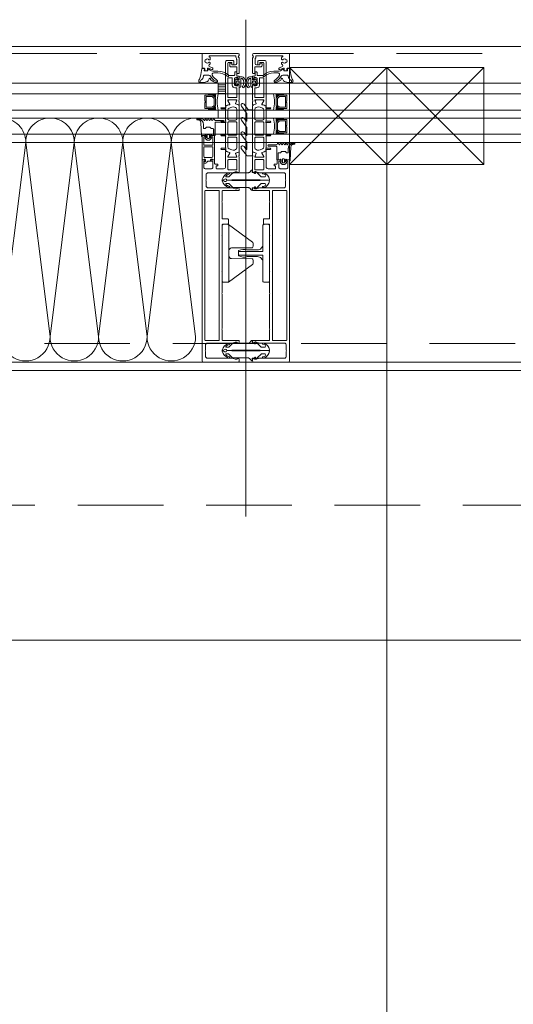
# Model space of a CAD drawing. Header units: millimetres. Extents: x 144573 to 336993, y 74252 to 247042.
# Tile 188 of 256: x 151686 to 152052, y 197585 to 198315. Entities that reach past the tile are written whole.
import ezdxf

# ---------------------------------------------------------------- set-up
doc = ezdxf.new("R2010")
doc.units = ezdxf.units.MM
doc.linetypes.add('ČÁRKOVANÁ', pattern=[19.05, 12.7, -6.35])
for name, color, linetype, lineweight in [('FASÁDA DETAILNÍ', 255, 'Continuous', 0), ('NOVA', 255, 'Continuous', 0), ('TENKA', 255, 'Continuous', 0)]:
    doc.layers.add(name, color=color, linetype=linetype, lineweight=lineweight)

# ---------------------------------------------------------------- blocks, each defined once
blk = doc.blocks.new('244748_a')
blk.add_lwpolyline([(8.32, -1.69, 0.082248), (6.34, -0.9, -1.09695), (6.94, -0.1, -0.315353), (11.26, -5.15, -0.480529), (10.87, -5.64), (4.27, -5.64), (4.08, -5.45), (-16.53, -5.45), (-16.72, -5.64), (-20.43, -5.64, 0.574019), (-21.93, -4.78), (-22.99, -5.4, 0.524827), (-22.99, -5.9), (-21.93, -6.52, 0.574021), (-20.43, -5.66), (-16.72, -5.66), (-16.53, -5.85), (4.08, -5.85), (4.27, -5.66), (10.87, -5.66, -0.480529), (11.26, -6.15, -0.326229), (6.88, -11.09, -1.09695), (6.28, -10.3, 0.081457), (8.32, -9.61, 0.599203), (7.48, -8.05), (5.52, -8.05, 0.198965), (5.17, -8.2), (2.22, -11.15), (0.93, -12.01, -0.738038), (0.51, -11.62), (0.87, -11, 1), (0.35, -10.7), (0, -11.3), (-0.98, -11.3, 0.619205), (-1.45, -12.06), (-1.28, -12.43, -0.808139), (-2.04, -13.04), (-3.63, -11.44, 0.198906), (-4.34, -11.15), (-14.99, -11.15, -0.198936), (-16.76, -10.42), (-18.98, -8.2, 0.198942), (-19.33, -8.05), (-20.67, -8.05, 0.500217), (-21.09, -8.73, 0.122037), (-18.5, -10.27, -1.093735), (-19.1, -11.07, -0.240768), (-23.7, -6.07, -0.106226), (-23.7, -5.23, -0.256232), (-19, -0.13, -1.093735), (-18.4, -0.92, 0.116856), (-21.09, -2.57, 0.500217), (-20.67, -3.25), (-19.33, -3.25, 0.198942), (-18.98, -3.1), (-16.75, -0.88, -0.198936), (-14.99, -0.15), (-4.34, -0.15, 0.198907), (-3.63, 0.14), (-2.04, 1.74, -0.808139), (-1.28, 1.13), (-1.45, 0.76, 0.619205), (-0.98, 0), (0, 0), (0.35, -0.6, 1), (0.87, -0.3), (0.51, 0.32, -0.738038), (0.93, 0.71), (2.22, -0.15), (5.17, -3.1, 0.198965), (5.52, -3.25), (7.48, -3.25, 0.599203)], format="xyb", close=True)
blk = doc.blocks.new('236134_0100_s_v')
for points in [[(22.8, -23), (22.8, -5), (42, -5, 0.414214), (43, -4), (43, -1, 0.414214), (42, 0), (1, 0, 0.414214), (0, -1), (0, -4, 0.414214), (1, -5), (20.2, -5), (20.2, -23)], [(15, -5, -0.414214), (19, -9), (19, -16.57, 0.165764), (19.53, -23), (23.47, -23, 0.165764), (24, -16.57), (24, -9, -0.414214), (28, -5)]]:
    blk.add_lwpolyline(points, format="xyb")
blk = doc.blocks.new('236134_0200_s_v')
for points in [[(19.58, 5, -0.41166), (17.58, 6.98), (17.45, 22.25, 0.344217), (17.07, 22.73), (16, 23), (14, 23, 0.240828), (13.19, 22.59), (0.19, 4.59)], [(23.42, 5, 0.41166), (25.42, 6.98), (25.55, 22.25, -0.344217), (25.93, 22.73), (27, 23), (29, 23, -0.240828), (29.81, 22.59), (42.81, 4.59)]]:
    blk.add_lwpolyline(points, format="xyb")
blk.add_lwpolyline([(42, 5), (1, 5, 0.414214), (0, 4), (0, 1, 0.414214), (1, 0), (42, 0, 0.414214), (43, 1), (43, 4, 0.414214)], format="xyb", close=True)
blk = doc.blocks.new('284336')
for points in [[(-0.7, -9.6), (-10, -9.6, 0.414511), (-10.51, -10.11), (-10.51, -15.51, -1), (-11.69, -15.51), (-11.69, -9.6), (-12.69, -8.95, -0.668884), (-12.6, -8.23), (-11.99, -8.01, 0.766384), (-11.99, -7.21), (-12.6, -6.99, -0.76831), (-12.6, -6.23), (-11.99, -6.01, 0.766384), (-11.99, -5.21), (-12.6, -4.99, -0.76831), (-12.6, -4.23), (-11.99, -4.01, 0.766384), (-11.99, -3.21), (-12.6, -2.99, -0.877523), (-12.5, -2.22), (-12.1, -2.22, 0.698129), (-11.83, -1.5, -0.220231), (-12.89, 0.78), (-12.89, 3.45, -0.157143), (-12.82, 3.68), (-12.69, 3.42, -0.067482), (-12.48, 2.53, 0.393136), (-8.66, -1.02), (-6.1, -1.02, -0.414214), (-5.61, -1.51), (-5.61, -2.22, -0.267949), (-5.85, -2.65), (-6.35, -2.93, 0.267949), (-6.61, -3.38), (-6.61, -5.84, 0.267949), (-6.35, -6.29), (-5.85, -6.57, -0.267949), (-5.61, -7), (-5.61, -8.11, 0.414215), (-5.1, -8.62), (-0.41, -8.62), (-0.41, -9.31, -0.414212), (-0.7, -9.6)], [(-0.41, 0), (-0.41, -2, 0.990243), (-0.4, -3.02), (0.9, -3.02, 0.414214), (1.21, -2.71), (1.21, -2.61, -0.668123), (1.71, -2.4), (2.75, -3.45, -0.199004), (2.89, -3.79), (2.89, -5.43, -0.199038), (2.75, -5.77), (1.71, -6.82, -0.668191), (1.21, -6.61), (1.21, -6.51, 0.414214), (0.9, -6.2), (-0.4, -6.2, 0.990269), (-0.41, -7.22), (-0.41, -8.6), (-5.1, -8.6, -0.414215), (-5.59, -8.11), (-5.59, -7, 0.267949), (-5.84, -6.56), (-6.34, -6.27, -0.267949), (-6.59, -5.84), (-6.59, -3.38, -0.267949), (-6.34, -2.95), (-5.84, -2.66, 0.267949), (-5.59, -2.22), (-5.59, -1.51, 0.414214), (-6.1, -1), (-8.66, -1, -0.393156), (-12.46, 2.53, 0.067572), (-12.67, 3.43), (-12.8, 3.7, -0.637545), (-12.12, 3.53), (-11.92, 2.53, 0.344315), (-10.06, 0.91), (0, 0.38, -0.406913), (0.39, 0), (-0.41, 0)], [(1.7, -4.31, 0.414235), (1.2, -3.81), (-0.7, -3.81, 0.414214), (-1.2, -4.31), (-1.2, -4.91, 0.414214), (-0.7, -5.41), (1.2, -5.41, 0.414235), (1.7, -4.91), (1.7, -4.31)]]:
    blk.add_lwpolyline(points, format="xyb", close=True)
blk = doc.blocks.new('nesystémový nástavec 18')
for p, q in [((-18, 6.8), (-18, 8.8)), ((-17.5, 9.3), (-15.36, 9.3)), ((-11, 8), (-17, 8)), ((-17, 8), (-17, 6.3)), ((-15.36, 9.3), (0, 9.3)), ((-11, 1.3), (-11, 8)), ((-2.8, 8), (-9.7, 8)), ((-9.7, 1.3), (-9.7, 8)), ((-0.5, 7.3), (-0.5, 6.8)), ((0, 9.3), (0, 7.8)), ((-18, 0.5), (-18, 1.8)), ((-17, 6.3), (-17.5, 6.3)), ((-17.5, 2.3), (-17, 2.3)), ((-1.8, 0), (-17.5, 0)), ((-17, 2.3), (-17, 1.3)), ((-17, 1.3), (-11, 1.3)), ((-9.7, 1.3), (-2.8, 1.3)), ((-1.8, 2.3), (-1.8, 7)), ((0, 0), (-1.8, 0)), ((-0.4, 2.23), (-0.5, 2.04)), ((-0.5, 2.04), (-0.5, 2)), ((0, 6.3), (0.55, 6.3)), ((1.2, 2.44), (0, 2.44)), ((0, 1.5), (0, 0)), ((0.55, 6.3), (0.95, 5.9)), ((0.95, 5.9), (0.95, 4.8)), ((0.95, 4.8), (0.95, 4.14)), ((0.95, 4.14), (1.2, 4.14)), ((1.2, 1.85), (1.2, 2.44)), ((1.4, 3.94), (1.4, 3.84)), ((1.6, 3.64), (1.6, 3.64)), ((1.8, 1.37), (1.7, 1.35)), ((2.25, 1.63), (1.8, 1.37)), ((2.4, 2.84), (2.4, 1.89))]:
    blk.add_line(p, q)
for centre, radius, start, end in [((-17.5, 8.8), 0.5, 90, 180), ((-15.36, 9.8), 0.5, 270, 270.08399), ((-2.8, 7), 1, 0, 90), ((0, 7.3), 0.5, 89.99553, 180.00709), ((-17.5, 6.8), 0.5, 180.0012, 269.9988), ((-17.5, 1.8), 0.5, 89.99896, 180.00017), ((-17.5, 0.5), 0.5, 180, 270.00001), ((-2.8, 2.3), 1, 270, 0), ((0, 6.8), 0.5, 179.9949, 270.00597), ((0, 2), 0.5, 179.97164, 270.03273), ((0, 1.94), 0.5, 89.99745, 144.0007), ((0.75, 4.8), 0.2, 359.96561, 0.03439), ((1.2, 3.94), 0.2, 359.97072, 90.02491), ((1.7, 1.85), 0.5, 179.99915, 269.99998), ((1.6, 3.84), 0.2, 179.97371, 270.03503), ((1.6, 2.84), 0.8, 0.00648, 89.99188), ((2.1, 1.89), 0.3, 299.98153, 0.0183)]:
    blk.add_arc(centre, radius, start, end)
blk = doc.blocks.new('433270')
blk.add_lwpolyline([(1, 0, 0.414364), (0, -1), (0, -1.4, 0.255924), (0.23, -1.83, -0.547723), (0.23, -3.17, 0.255924), (0, -3.6), (0, -14.6, 0.414214), (0.3, -14.9), (1.2, -14.9, 0.414214), (1.7, -14.4), (1.7, -10.3, -0.414214), (2, -10), (6, -10, 0.414248), (7, -9), (7, -7.7, 0.414179), (6.5, -7.2), (5.7, -7.2, 0.414232), (5.4, -7.5), (5.4, -8.2, -0.414198), (5.1, -8.5), (2.8, -8.5, -0.414204), (1.8, -7.5), (1.8, -4.49, -0.147432), (1.97, -3.94, 0.147461), (2.4, -2.5), (2.4, -2.3, -0.414214), (2.9, -1.8), (21.87, -1.8, -0.668178), (22.22, -2.65), (22.16, -2.72, 1), (21.59, -3.29), (21.52, -3.35, 0.198912), (21.38, -3.71), (21.38, -4.05, 0.414214), (22.08, -4.75), (22.38, -4.75, 0.576988), (22.64, -4.3, -0.311246), (24.56, -4.3, 0.576988), (24.82, -4.75), (25.3, -4.75, -0.260065), (25.3, -6.65), (24.82, -6.65, 0.576988), (24.56, -7.1, -0.311246), (22.64, -7.1, 0.576988), (22.38, -6.65), (22.08, -6.65, 0.414214), (21.38, -7.35), (21.38, -7.61, 0.267949), (21.63, -8.04), (21.89, -8.2, -0.637047), (21.73, -10), (19.83, -10.7, 0.315299), (19.5, -11.17), (19.5, -11.49, 0.520567), (20.17, -11.96), (22.83, -10.99, -0.520567), (23.5, -11.46), (23.5, -12.5, 0.414062), (24, -13), (25, -13, 0.414186), (25.5, -12.5), (25.5, -11.5, -0.414182), (26, -11), (27, -11, 0.414214), (27.5, -10.5), (27.5, -0.5, 0.414214), (27, 0), (1, 0)], format="xyb", close=True)
blk = doc.blocks.new('284325')
for points in [[(0.84, -5.23, -0.560316), (0.94, -4.73), (1.94, -4.36, 0.3153), (2.14, -4.08), (2.14, -1.89, 0.451558), (1.8, -1.59), (0.9, -1.7, -0.399586), (0.57, -1.46), (0.3, -0.07, -0.415977), (0.53, 0.29, 0.024107), (6.15, 1.24, 0.076636), (8.99, 2.34, -0.577615), (10.79, 1.3), (10.02, 1.37, 0.283171), (9.08, 0.9, -0.168429), (7.07, -0.74), (5.9, -1.16, 0.315302), (5.24, -2.1), (5.24, -4.21, 0.269719), (6.76, -6.82, -0.194797), (10.18, -11.53, -0.342663), (9.17, -11.17, 0.119207), (5.43, -7.59, 0.578571), (3.63, -8.62), (3.63, -11.77, 0.176415), (6.16, -18.72, -1), (5.24, -19.49, -0.176415), (2.43, -11.77), (2.43, -8.89, 0.208286), (0.84, -5.23)], [(8.95, -6.65), (10.32, -8.78, -0.134555), (10.79, -10.63, -0.339795), (10.19, -11.53, 0.194788), (6.76, -6.81, -0.269736), (5.25, -4.21), (5.25, -2.1, -0.315302), (5.9, -1.17), (7.07, -0.74, 0.168429), (9.09, 0.89, -0.283167), (10.01, 1.36), (10.79, 1.29), (10.79, -0.74, -0.070852), (10.71, -1.3), (9.95, -3.93, -0.241839), (9.08, -4.83), (7.93, -5.22, 0.836024), (8.08, -6.19), (8.11, -6.19, -0.255349), (8.95, -6.65)]]:
    blk.add_lwpolyline(points, format="xyb", close=True)
blk = doc.blocks.new('*U1335')
for points in [[(0, 0, 0.414243), (0.1, 0.1), (0, 0.9, -1.0001), (0.2, 0.9), (0.1, 0.1, 0.414228), (0.2, 0, 0.414228)], [(0.2, 0, 0.414243), (0.3, 0.1), (0.2, 0.9, -1.0001), (0.4, 0.9), (0.3, 0.1, 0.414228), (0.4, 0, 0.414228)], [(0.4, 0, 0.414243), (0.5, 0.1), (0.4, 0.9, -1.0001), (0.6, 0.9), (0.5, 0.1, 0.414228), (0.6, 0, 0.414228)], [(0.6, 0, 0.414243), (0.7, 0.1), (0.6, 0.9, -1.0001), (0.8, 0.9), (0.7, 0.1, 0.414228), (0.8, 0, 0.414228)], [(0.8, 0, 0.414243), (0.9, 0.1), (0.8, 0.9, -1.0001), (1, 0.9), (0.9, 0.1, 0.414228), (1, 0, 0.414228)], [(1, 0, 0.414243), (1.1, 0.1), (1, 0.9, -1.0001), (1.2, 0.9), (1.1, 0.1, 0.414228), (1.2, 0, 0.414228)], [(1.2, 0, 0.414243), (1.3, 0.1), (1.2, 0.9, -1.0001), (1.4, 0.9), (1.3, 0.1, 0.414228), (1.4, 0, 0.414228)], [(1.4, 0, 0.414243), (1.5, 0.1), (1.4, 0.9, -1.0001), (1.6, 0.9), (1.5, 0.1, 0.414228), (1.6, 0, 0.414228)], [(1.6, 0, 0.414243), (1.7, 0.1), (1.6, 0.9, -1.0001), (1.8, 0.9), (1.7, 0.1, 0.414228), (1.8, 0, 0.414228)], [(1.8, 0, 0.414243), (1.9, 0.1), (1.8001, 0.9, -1.0001), (2, 0.9), (1.9001, 0.1, 0.414228), (2, 0, 0.414228)]]:
    blk.add_lwpolyline(points, format="xyb")
blk = doc.blocks.new('288126')
for points in [[(-16.5, 0), (16.5, 0)], [(-21.36, -6.34), (-17.8, -3.69)], [(-14.71, -4.5), (-19.87, -8.34)], [(-17, -2.08), (-17, -0.5)], [(-8.83, -4.3), (-14.11, -4.3)], [(-10.96, -6.34), (-8.71, -4.66)], [(-4.31, -4.5), (-9.47, -8.34)], [(1.81, -4.3), (-3.71, -4.3)], [(-0.35, -6.36), (1.93, -4.66)], [(6.33, -4.5), (1.14, -8.37)], [(12.21, -4.3), (6.93, -4.3)], [(10.05, -6.36), (12.33, -4.66)], [(16.6, -4.6), (11.54, -8.37)], [(17, -0.5), (17, -3.8)]]:
    blk.add_lwpolyline(points)
for centre, radius, start, end in [((16.5, -0.5), 0.5, 0, 90), ((-20.61, -7.34), 1.25, 126.70591, 306.70591), ((-16.5, -0.5), 0.5, 90, 180), ((-10.21, -7.34), 1.25, 126.70591, 306.70591), ((0.4, -7.37), 1.25, 126.70591, 306.70591), ((10.8, -7.37), 1.25, 126.70591, 306.70591), ((16, -3.8), 1, 306.70591, 0)]:
    blk.add_arc(centre, radius, start, end)
at = {"extrusion": (0, 0, -1)}
for centre, radius, start, end in [((19, -2.08), 2, 180, 233.29409), ((14.11, -5.3), 1, 53.29409, 90), ((8.83, -4.5), 0.2, 90, 233.29409), ((3.71, -5.3), 1, 53.29409, 90), ((-1.81, -4.5), 0.2, 90, 233.29409), ((-6.93, -5.3), 1, 53.29409, 90), ((-12.21, -4.5), 0.2, 90, 233.29409)]:
    blk.add_arc(centre, radius, start, end, dxfattribs=at)
blk = doc.blocks.new('246426')
for points in [[(-1.84, 0.64), (-2.86, -0.38, 0.198926), (-3.15, -1.09), (-3.15, -2.31, 0.198926), (-2.86, -3.02), (-1.84, -4.04, 0.637051), (-1.5, -3.92), (-1.45, -3.4), (-0.3, -3.4, -0.41484), (0, -3.7), (0, -5.19, 0.414232), (0.5, -5.69), (2.14, -5.69, 0.071862), (2.2, -5.68, 0.157876), (3.73, -4.64, 0.360336), (3.48, 2.39, 0.964062), (2.54, 1.48, -0.403385), (2.25, -4.34, -0.190964), (2.11, -4.39), (1.7, -4.39, -0.414214), (1.2, -3.89), (1.2, 1.31, 0.414201), (0.2, 2.31), (0, 2.31), (0, 0.3, -0.414214), (-0.3, 0), (-1.45, 0), (-1.5, 0.52, 0.637051), (-1.84, 0.64)], [(-2.25, -1.4, -0.414214), (-1.85, -1), (-0.4, -1, -0.414214), (0, -1.4), (0, -2, -0.414214), (-0.4, -2.4), (-1.85, -2.4, -0.414214), (-2.25, -2), (-2.25, -1.4)]]:
    blk.add_lwpolyline(points, format="xyb", close=True)

msp = doc.modelspace()

# ---------------------------------------------------------------- hatches: boundary and pattern name
at = {"layer": 'FASÁDA DETAILNÍ'}
h = msp.add_hatch(dxfattribs=at)
h.set_pattern_fill('ANSI31', color=256, scale=0.5, angle=495)
h.set_pattern_definition([(180, (141518.5588, 130529.9017), (-7e-16, -1.5875), [])])
h.paths.add_polyline_path([(151832.98, 198260.259), (151838.48, 198260.259), (151838.48, 198268.259), (151832.98, 198268.259)])

# ---------------------------------------------------------------- linework, layer by layer
for p, q in [((151853.48, 198315.204), (151853.48, 197946.967)), ((146726.48, 198268.259), (157106.98, 198268.259)), ((150831.98, 198268.259), (151885.98, 198268.259)), ((151423.98, 198268.259), (151885.98, 198268.259)), ((151832.98, 198268.259), (151832.98, 198260.259)), ((157106.98, 198260.259), (146726.48, 198260.259)), ((151885.98, 198260.259), (150831.98, 198260.259)), ((151885.98, 198260.259), (151423.98, 198260.259)), ((146726.48, 198248.259), (157106.98, 198248.259)), ((150831.98, 198248.259), (151885.98, 198248.259)), ((151423.98, 198248.259), (151885.98, 198248.259)), ((151832.98, 198242.259), (151832.98, 198248.259)), ((157106.98, 198242.259), (146726.48, 198242.259)), ((151885.98, 198242.259), (150831.98, 198242.259)), ((151885.98, 198242.259), (151423.98, 198242.259)), ((146726.48, 198230.259), (158164.518, 198230.259)), ((149784.479, 198230.259), (151885.98, 198230.259)), ((158151.479, 198224.259), (146726.48, 198224.259)), ((151885.98, 198224.214), (149784.479, 198224.155)), ((153454.98, 198061.259), (150617.98, 198061.259))]:
    msp.add_line(p, q, dxfattribs=at)
for points in [[(173301.48, 174615.259), (146721.48, 174615.259), (146721.48, 198295.259), (173301.48, 198295.259)], [(151957.98, 198207.759), (151957.98, 198279.759), (151885.98, 198279.759), (151885.98, 198207.759)], [(152029.98, 198207.759), (152029.98, 198279.759), (151957.98, 198279.759), (151957.98, 198207.759)], [(151832.98, 198268.259), (151838.48, 198268.259), (151838.48, 198260.259), (151832.98, 198260.259)], [(151822.98, 198249.259), (151828.98, 198249.259), (151830.98, 198251.259), (151830.98, 198257.259), (151828.98, 198259.259), (151822.98, 198259.259), (151822.98, 198254.759), (151823.48, 198254.759), (151823.48, 198253.759), (151822.98, 198253.759)], [(151823.98, 198258.259), (151823.98, 198250.259), (151828.566, 198250.259), (151829.98, 198251.673), (151829.98, 198256.706), (151828.566, 198258.259)], [(151883.98, 198249.259), (151877.98, 198249.259), (151875.98, 198251.259), (151875.98, 198257.259), (151877.98, 198259.259), (151883.98, 198259.259), (151883.98, 198254.759), (151883.48, 198254.759), (151883.48, 198253.759), (151883.98, 198253.759)], [(151882.98, 198258.259), (151882.98, 198250.259), (151878.394, 198250.259), (151876.98, 198251.673), (151876.98, 198256.706), (151878.394, 198258.259)], [(151883.98, 198231.259), (151877.98, 198231.259), (151875.98, 198233.259), (151875.98, 198239.259), (151877.98, 198241.259), (151883.98, 198241.259), (151883.98, 198236.759), (151883.48, 198236.759), (151883.48, 198235.759), (151883.98, 198235.759)], [(151882.98, 198240.259), (151882.98, 198232.259), (151878.394, 198232.259), (151876.98, 198233.673), (151876.98, 198238.706), (151878.394, 198240.259)], [(173061.48, 174855.259), (146961.48, 174855.259), (146961.48, 198055.259), (173061.48, 198055.259)]]:
    msp.add_lwpolyline(points, close=True, dxfattribs=at)
at = {"layer": 'FASÁDA DETAILNÍ', "linetype": 'ČÁRKOVANÁ', "ltscale": 5}
for points in [[(173296.48, 174620.259), (146726.48, 174620.259), (146726.48, 198290.259), (173296.48, 198290.259)], [(173081.48, 174835.259), (146941.48, 174835.259), (146941.48, 198075.259), (173081.48, 198075.259)], [(172961.48, 174955.259), (147061.48, 174955.259), (147061.48, 197955.259), (172961.48, 197955.259)]]:
    msp.add_lwpolyline(points, close=True, dxfattribs=at)
at = {"layer": 'FASÁDA DETAILNÍ'}
for points in [[(151848.48, 198255.759), (151848.48, 198266.758, 0.4144257), (151847.98, 198267.259), (151847.487, 198267.259), (151847.487, 198266.259), (151845.987, 198266.259, -0.4142136), (151844.987, 198267.259), (151844.987, 198268.759, -0.3999851), (151844.987, 198269.759), (151844.987, 198271.259, -0.4142136), (151845.987, 198272.259), (151847.48, 198272.259), (151847.48, 198271.259), (151847.98, 198271.259, 0.4144559), (151848.48, 198271.759), (151848.479, 198273.059, 0.4139712), (151848.179, 198273.359), (151846.98, 198273.359, -0.4142136), (151846.68, 198273.659), (151846.68, 198276.659), (151845.68, 198276.659, 0.4142136), (151845.18, 198276.159), (151845.18, 198274.259, -0.4142136), (151844.68, 198273.759), (151841.18, 198273.759, -0.4142056), (151840.18, 198274.759), (151840.18, 198283.059, -0.4142063), (151840.68, 198283.559), (151842.58, 198283.559, -0.414219), (151843.08, 198283.059), (151843.08, 198282.259, 0.4142136), (151843.58, 198281.759), (151844.08, 198281.759, 0.4142136), (151844.58, 198282.259), (151844.58, 198284.059, 0.4142136), (151843.58, 198285.059), (151839.48, 198285.059, 0.4142136), (151838.48, 198284.059), (151838.48, 198255.759), (151838.48, 198251.658, 0.5773503), (151839.08, 198251.312), (151839.943, 198251.81), (151841.435, 198252.238, 0.4887011), (151841.612, 198252.677), (151840.18, 198255.143), (151840.18, 198255.564, -0.4325656), (151840.38, 198255.759), (151846.685, 198255.759, -0.5483974), (151846.87, 198255.477), (151845.802, 198253.093, 0.4253361), (151845.91, 198252.826), (151847.933, 198252.009, 0.5315625), (151848.482, 198252.38), (151848.482, 198254.445, 0.2313061), (151848.367, 198254.681, -0.3061853), (151848.263, 198255.001), (151848.48, 198255.759)], [(151858.48, 198255.759), (151858.48, 198266.758, -0.4144257), (151858.98, 198267.259), (151859.473, 198267.259), (151859.473, 198266.259), (151860.973, 198266.259, 0.4142136), (151861.973, 198267.259), (151861.973, 198268.759, 0.3999851), (151861.973, 198269.759), (151861.973, 198271.259, 0.4142136), (151860.973, 198272.259), (151859.48, 198272.259), (151859.48, 198271.259), (151858.98, 198271.259, -0.4144559), (151858.48, 198271.759), (151858.481, 198273.059, -0.4139712), (151858.781, 198273.359), (151859.98, 198273.359, 0.4142136), (151860.28, 198273.659), (151860.28, 198276.659), (151861.28, 198276.659, -0.4142136), (151861.78, 198276.159), (151861.78, 198274.259, 0.4142136), (151862.28, 198273.759), (151865.78, 198273.759, 0.4142056), (151866.78, 198274.759), (151866.78, 198283.059, 0.4142063), (151866.28, 198283.559), (151864.38, 198283.559, 0.414219), (151863.88, 198283.059), (151863.88, 198282.259, -0.4142136), (151863.38, 198281.759), (151862.88, 198281.759, -0.4142136), (151862.38, 198282.259), (151862.38, 198284.059, -0.4142136), (151863.38, 198285.059), (151867.48, 198285.059, -0.4142136), (151868.48, 198284.059), (151868.48, 198255.759), (151868.48, 198251.658, -0.5773503), (151867.88, 198251.312), (151867.017, 198251.81), (151865.525, 198252.238, -0.4887011), (151865.348, 198252.677), (151866.78, 198255.143), (151866.78, 198255.564, 0.4325656), (151866.58, 198255.759), (151860.275, 198255.759, 0.5483974), (151860.09, 198255.477), (151861.158, 198253.093, -0.4253361), (151861.05, 198252.826), (151859.027, 198252.009, -0.5315625), (151858.478, 198252.38), (151858.478, 198254.445, -0.2313061), (151858.593, 198254.681, 0.3061853), (151858.697, 198255.001), (151858.48, 198255.759)], [(151840.18, 198257.959), (151840.18, 198271.659, -0.4142136), (151840.68, 198272.159), (151842.887, 198272.159, -0.4142136), (151843.387, 198271.659), (151843.387, 198266.688, 0.4111388), (151845.387, 198264.659), (151846.38, 198264.659, -0.4142136), (151846.88, 198264.159), (151846.88, 198257.959, -0.4142136), (151846.38, 198257.459), (151840.68, 198257.459, -0.4142136), (151840.18, 198257.959)], [(151866.78, 198257.959), (151866.78, 198271.659, 0.4142136), (151866.28, 198272.159), (151864.073, 198272.159, 0.4142136), (151863.573, 198271.659), (151863.573, 198266.688, -0.4111388), (151861.573, 198264.659), (151860.58, 198264.659, 0.4142136), (151860.08, 198264.159), (151860.08, 198257.959, 0.4142136), (151860.58, 198257.459), (151866.28, 198257.459, 0.4142136), (151866.78, 198257.959)], [(151848.48, 198217.597), (151848.481, 198229.509), (151848.48, 198251.42, 0.3058367), (151848.167, 198251.883), (151845.88, 198252.806, -0.4253361), (151845.772, 198253.073), (151846.489, 198254.692, 0.5437525), (151845.804, 198255.749), (151840.9, 198255.749, 0.5781822), (151840.381, 198254.847), (151841.642, 198252.655, -0.4885049), (151841.466, 198252.216), (151839.951, 198251.782), (151838.63, 198251.02, 0.2824777), (151838.481, 198250.744), (151838.481, 198250.298, -1.4470094), (151838.349, 198249.948), (151835.381, 198249.948, 1), (151835.381, 198249.148), (151838.349, 198249.148, -1.4470094), (151838.481, 198248.798), (151838.481, 198240.259, -1.4470094), (151838.349, 198239.909), (151835.381, 198239.909, 1), (151835.381, 198239.109), (151838.349, 198239.109, -1.4470094), (151838.481, 198238.758), (151838.481, 198230.259, -1.4470094), (151838.349, 198229.909), (151835.381, 198229.909, 1), (151835.381, 198229.109), (151838.349, 198229.109, -1.4470094), (151838.481, 198228.758), (151838.481, 198220.219, -1.4470094), (151838.349, 198219.869), (151835.381, 198219.869, 1), (151835.381, 198219.069), (151838.349, 198219.069, -1.4470094), (151838.481, 198218.718), (151838.481, 198218.273, 0.2824777), (151838.63, 198217.997), (151839.951, 198217.235), (151841.466, 198216.801, -0.4885049), (151841.642, 198216.361), (151840.381, 198214.17, 0.5781822), (151840.9, 198213.269), (151845.804, 198213.269, 0.5437525), (151846.489, 198214.325), (151845.772, 198215.944, -0.4253361), (151845.88, 198216.211), (151848.167, 198217.134, 0.3058367), (151848.48, 198217.597)], [(151846.881, 198248.709), (151846.881, 198241.809, -0.4142178), (151845.881, 198240.809), (151841.081, 198240.809, -0.4142178), (151840.081, 198241.809), (151840.081, 198248.171, -0.305619), (151841.018, 198249.561), (151842.943, 198250.34, -0.1764286), (151844.994, 198250.412), (151845.845, 198250.135, -0.3249157), (151846.881, 198248.709)], [(151858.48, 198217.597), (151858.479, 198229.509), (151858.48, 198251.42, -0.3058367), (151858.793, 198251.883), (151861.08, 198252.806, 0.4253361), (151861.188, 198253.073), (151860.471, 198254.692, -0.5437525), (151861.156, 198255.749), (151866.06, 198255.749, -0.5781822), (151866.579, 198254.847), (151865.318, 198252.655, 0.4885049), (151865.494, 198252.216), (151867.009, 198251.782), (151868.33, 198251.02, -0.2824777), (151868.479, 198250.744), (151868.479, 198250.298, 1.4470094), (151868.611, 198249.948), (151871.579, 198249.948, -1), (151871.579, 198249.148), (151868.611, 198249.148, 1.4470094), (151868.479, 198248.798), (151868.479, 198240.259, 1.4470094), (151868.611, 198239.909), (151871.579, 198239.909, -1), (151871.579, 198239.109), (151868.611, 198239.109, 1.4470094), (151868.479, 198238.758), (151868.479, 198230.259, 1.4470094), (151868.611, 198229.909), (151871.579, 198229.909, -1), (151871.579, 198229.109), (151868.611, 198229.109, 1.4470094), (151868.479, 198228.758), (151868.479, 198220.219, 1.4470094), (151868.611, 198219.869), (151871.579, 198219.869, -1), (151871.579, 198219.069), (151868.611, 198219.069, 1.4470094), (151868.479, 198218.718), (151868.479, 198218.273, -0.2824777), (151868.33, 198217.997), (151867.009, 198217.235), (151865.494, 198216.801, 0.4885049), (151865.318, 198216.361), (151866.579, 198214.17, -0.5781822), (151866.06, 198213.269), (151861.156, 198213.269, -0.5437525), (151860.471, 198214.325), (151861.188, 198215.944, 0.4253361), (151861.08, 198216.211), (151858.793, 198217.134, -0.3058367), (151858.48, 198217.597)], [(151860.079, 198248.709), (151860.079, 198241.809, 0.4142178), (151861.079, 198240.809), (151865.879, 198240.809, 0.4142178), (151866.879, 198241.809), (151866.879, 198248.171, 0.305619), (151865.942, 198249.561), (151864.018, 198250.34, 0.1764286), (151861.966, 198250.412), (151861.116, 198250.135, 0.3249157), (151860.079, 198248.709)], [(151846.881, 198238.509), (151846.881, 198230.509, -0.4142136), (151845.881, 198229.509), (151841.081, 198229.509, -0.4142136), (151840.081, 198230.509), (151840.081, 198238.509, -0.4142136), (151841.081, 198239.509), (151845.881, 198239.509, -0.4142136), (151846.881, 198238.509)], [(151860.079, 198238.509), (151860.079, 198230.509, 0.4142136), (151861.079, 198229.509), (151865.879, 198229.509, 0.4142136), (151866.879, 198230.509), (151866.879, 198238.509, 0.4142136), (151865.879, 198239.509), (151861.079, 198239.509, 0.4142136), (151860.079, 198238.509)], [(151846.881, 198227.209), (151846.881, 198220.308, -0.3249157), (151845.845, 198218.882), (151844.994, 198218.605, -0.1764286), (151842.943, 198218.678), (151841.018, 198219.456, -0.305619), (151840.081, 198220.846), (151840.081, 198227.209, -0.4142178), (151841.081, 198228.209), (151845.881, 198228.209, -0.4142178), (151846.881, 198227.209)], [(151860.079, 198227.209), (151860.079, 198220.308, 0.3249157), (151861.116, 198218.882), (151861.966, 198218.605, 0.1764286), (151864.018, 198218.678), (151865.942, 198219.456, 0.305619), (151866.879, 198220.846), (151866.879, 198227.209, 0.4142178), (151865.879, 198228.209), (151861.079, 198228.209, 0.4142178), (151860.079, 198227.209)], [(151820.98, 198062.259), (151820.98, 198210.759, -0.4142136), (151821.48, 198211.259), (151822.78, 198211.259, -0.4142197), (151823.28, 198210.759), (151823.28, 198210.259), (151822.28, 198210.259), (151822.28, 198205.759, 0.4142136), (151823.28, 198204.759), (151827.98, 198204.759, 0.4142136), (151828.98, 198205.759), (151828.98, 198210.259), (151827.28, 198210.259), (151827.28, 198210.759, -0.4142012), (151827.78, 198211.259), (151829.78, 198211.259, -0.4142136), (151830.28, 198210.759), (151830.28, 198208.615, 0.4142136), (151830.78, 198208.115), (151832.58, 198208.115), (151832.58, 198206.864), (151831.38, 198206.864), (151831.38, 198205.059, 0.4142136), (151831.68, 198204.759), (151836.979, 198204.759, 0.4141667), (151838.479, 198206.258), (151838.48, 198213.256), (151838.48, 198217.356, -0.5773503), (151839.08, 198217.703), (151839.943, 198217.204), (151841.435, 198216.777, -0.4887011), (151841.612, 198216.337), (151840.18, 198213.872), (151840.18, 198213.451, 0.4325656), (151840.38, 198213.256), (151846.685, 198213.256, 0.5483974), (151846.87, 198213.538), (151845.802, 198215.922, -0.4253361), (151845.91, 198216.189), (151847.933, 198217.005, -0.5315629), (151848.482, 198216.634), (151848.482, 198214.57, -0.2313061), (151848.367, 198214.334, 0.3061853), (151848.263, 198214.014), (151848.48, 198213.256), (151848.48, 198202.753, -0.4142136), (151847.48, 198201.753), (151846.98, 198201.753), (151846.98, 198202.553), (151845.48, 198202.553), (151844.336, 198201.893, -0.1316504), (151843.836, 198201.759), (151825.472, 198201.759, 0.4142136), (151823.972, 198200.259), (151823.972, 198196.758, 0.3999851), (151823.972, 198195.758), (151823.972, 198192.059, 0.4142136), (151825.472, 198190.559), (151843.836, 198190.559, -0.1316504), (151844.336, 198190.425), (151845.48, 198189.764), (151846.98, 198189.764), (151846.98, 198190.564), (151847.48, 198190.564, -0.4142136), (151848.48, 198189.564), (151848.48, 198189.059, -0.4142136), (151847.98, 198188.559), (151836.38, 198188.559, 0.4142136), (151835.88, 198188.059), (151835.88, 198180.659, 0.3999851), (151835.88, 198179.659), (151835.88, 198168.059, 0.4142136), (151836.38, 198167.559), (151839.98, 198167.559, -0.4142136), (151840.48, 198167.059), (151840.48, 198164.059, -0.4142136), (151839.98, 198163.559), (151836.38, 198163.559, 0.4142136), (151835.88, 198163.059), (151835.88, 198155.759, 0.38324), (151835.88, 198154.759), (151835.88, 198129.259, 0.38324), (151835.88, 198128.259), (151835.88, 198112.759, 0.38324), (151835.88, 198111.759), (151835.88, 198086.259, 0.38324), (151835.88, 198085.259), (151835.88, 198077.959, 0.4142136), (151836.38, 198077.459), (151847.98, 198077.459, -0.4142136), (151848.48, 198076.959), (151848.48, 198076.459, -0.4142136), (151847.48, 198075.459), (151846.98, 198075.459), (151846.98, 198076.259), (151845.48, 198076.259), (151844.326, 198075.593, -0.1169365), (151843.826, 198075.459), (151824.972, 198075.459, 0.4142315), (151823.472, 198073.959), (151823.472, 198070.249, 0.3999851), (151823.472, 198069.249), (151823.472, 198065.759, 0.4142315), (151824.972, 198064.259), (151843.826, 198064.259, -0.1169365), (151844.326, 198064.125), (151845.48, 198063.459), (151846.98, 198063.459), (151846.98, 198064.259), (151847.48, 198064.259, -0.4142136), (151848.48, 198063.259), (151848.48, 198062.259, -0.4142136), (151847.48, 198061.259), (151821.98, 198061.259, -0.4142135), (151820.98, 198062.259)], [(151885.98, 198062.259), (151885.98, 198210.759, 0.4142136), (151885.48, 198211.259), (151884.18, 198211.259, 0.4142197), (151883.68, 198210.759), (151883.68, 198210.259), (151884.68, 198210.259), (151884.68, 198205.759, -0.4142136), (151883.68, 198204.759), (151878.98, 198204.759, -0.4142136), (151877.98, 198205.759), (151877.98, 198210.259), (151879.68, 198210.259), (151879.68, 198210.759, 0.4142012), (151879.18, 198211.259), (151877.18, 198211.259, 0.4142136), (151876.68, 198210.759), (151876.68, 198208.615, -0.4142136), (151876.18, 198208.115), (151874.38, 198208.115), (151874.38, 198206.864), (151875.58, 198206.864), (151875.58, 198205.059, -0.4142136), (151875.28, 198204.759), (151869.981, 198204.759, -0.4141667), (151868.481, 198206.258), (151868.48, 198213.256), (151868.48, 198217.356, 0.5773503), (151867.88, 198217.703), (151867.017, 198217.204), (151865.525, 198216.777, 0.4887011), (151865.348, 198216.337), (151866.78, 198213.872), (151866.78, 198213.451, -0.4325656), (151866.58, 198213.256), (151860.275, 198213.256, -0.5483974), (151860.09, 198213.538), (151861.158, 198215.922, 0.4253361), (151861.05, 198216.189), (151859.027, 198217.005, 0.5315629), (151858.478, 198216.634), (151858.478, 198214.57, 0.2313061), (151858.593, 198214.334, -0.3061853), (151858.697, 198214.014), (151858.48, 198213.256), (151858.48, 198202.753, 0.4142136), (151859.48, 198201.753), (151859.98, 198201.753), (151859.98, 198202.553), (151861.48, 198202.553), (151862.624, 198201.893, 0.1316504), (151863.124, 198201.759), (151881.488, 198201.759, -0.4142136), (151882.988, 198200.259), (151882.988, 198196.758, -0.3999851), (151882.988, 198195.758), (151882.988, 198192.059, -0.4142136), (151881.488, 198190.559), (151863.124, 198190.559, 0.1316504), (151862.624, 198190.425), (151861.48, 198189.764), (151859.98, 198189.764), (151859.98, 198190.564), (151859.48, 198190.564, 0.4142136), (151858.48, 198189.564), (151858.48, 198189.059, 0.4142136), (151858.98, 198188.559), (151870.58, 198188.559, -0.4142136), (151871.08, 198188.059), (151871.08, 198180.659, -0.3999851), (151871.08, 198179.659), (151871.08, 198168.059, -0.4142136), (151870.58, 198167.559), (151866.98, 198167.559, 0.4142136), (151866.48, 198167.059), (151866.48, 198164.059, 0.4142136), (151866.98, 198163.559), (151870.58, 198163.559, -0.4142136), (151871.08, 198163.059), (151871.08, 198155.759, -0.38324), (151871.08, 198154.759), (151871.08, 198129.259, -0.38324), (151871.08, 198128.259), (151871.08, 198112.759, -0.38324), (151871.08, 198111.759), (151871.08, 198086.259, -0.38324), (151871.08, 198085.259), (151871.08, 198077.959, -0.4142136), (151870.58, 198077.459), (151858.98, 198077.459, 0.4142136), (151858.48, 198076.959), (151858.48, 198076.459, 0.4142136), (151859.48, 198075.459), (151859.98, 198075.459), (151859.98, 198076.259), (151861.48, 198076.259), (151862.634, 198075.593, 0.1169365), (151863.134, 198075.459), (151881.988, 198075.459, -0.4142315), (151883.488, 198073.959), (151883.488, 198070.249, -0.3999851), (151883.488, 198069.249), (151883.488, 198065.759, -0.4142315), (151881.988, 198064.259), (151863.134, 198064.259, 0.1169365), (151862.634, 198064.125), (151861.48, 198063.459), (151859.98, 198063.459), (151859.98, 198064.259), (151859.48, 198064.259, 0.4142136), (151858.48, 198063.259), (151858.48, 198062.259, 0.4142136), (151859.48, 198061.259), (151884.98, 198061.259, 0.4142135), (151885.98, 198062.259)], [(151846.38, 198203.959, 0.4142136), (151846.88, 198204.459), (151846.88, 198210.959, 0.4142136), (151846.38, 198211.459), (151840.68, 198211.459, 0.4142136), (151840.18, 198210.959), (151840.18, 198204.459, 0.4142136), (151840.68, 198203.959), (151846.38, 198203.959)], [(151860.58, 198203.959, -0.4142136), (151860.08, 198204.459), (151860.08, 198210.959, -0.4142136), (151860.58, 198211.459), (151866.28, 198211.459, -0.4142136), (151866.78, 198210.959), (151866.78, 198204.459, -0.4142136), (151866.28, 198203.959), (151860.58, 198203.959)], [(151823.08, 198188.059), (151823.08, 198077.959, 0.4142136), (151823.58, 198077.459), (151833.28, 198077.459, 0.4142136), (151833.78, 198077.959), (151833.78, 198188.059, 0.4142136), (151833.28, 198188.559), (151823.58, 198188.559, 0.4142136), (151823.08, 198188.059)], [(151883.88, 198188.059), (151883.88, 198077.959, -0.4142136), (151883.38, 198077.459), (151873.68, 198077.459, -0.4142136), (151873.18, 198077.959), (151873.18, 198188.059, -0.4142136), (151873.68, 198188.559), (151883.38, 198188.559, -0.4142136), (151883.88, 198188.059)]]:
    msp.add_lwpolyline(points, format="xyb", close=True, dxfattribs=at)
for points in [[(151885.98, 198207.759), (151957.98, 198279.759)], [(151885.98, 198279.759), (151957.98, 198207.759)], [(151957.98, 198207.759), (152029.98, 198279.759)], [(151957.98, 198279.759), (152029.98, 198207.759)], [(151957.98, 198207.759), (151957.98, 197337.259)], [(151821.98, 198061.259), (151434.98, 198061.259)]]:
    msp.add_lwpolyline(points, dxfattribs=at)
for centre, radius, start, end in [((151825.117, 198259.759), 0.596, 303.03656, 56.96344), ((151825.41, 198259.759), 0.596, 303.03656, 56.96344), ((151825.702, 198259.759), 0.596, 303.03656, 56.96344), ((151825.995, 198259.759), 0.596, 303.03656, 56.96344), ((151826.287, 198259.759), 0.596, 303.03656, 56.96344), ((151826.58, 198259.759), 0.596, 303.03656, 56.96344), ((151826.872, 198259.759), 0.596, 303.03656, 56.96344), ((151827.165, 198259.759), 0.596, 303.03656, 56.96344), ((151827.457, 198259.759), 0.596, 303.03656, 56.96344), ((151827.75, 198259.759), 0.596, 303.03656, 56.96344), ((151828.042, 198259.759), 0.596, 303.03656, 56.96344), ((151828.335, 198259.759), 0.596, 303.03656, 56.96344), ((151828.627, 198259.759), 0.596, 303.03656, 56.96344), ((151828.64, 198259.621), 0.879, 313.994908, 46.496438), ((151828.549, 198259.473), 1.263, 321.965628, 38.499565), ((151828.389, 198259.334), 1.712, 327.294949, 32.685651), ((151828.145, 198259.189), 2.248, 331.527342, 28.402815), ((151827.796, 198259.021), 2.897, 335.306674, 25.295152), ((151827.429, 198258.907), 3.546, 337.293824, 22.409048), ((151854.871, 198254.259), 22.699, 164.672775, 195.327225), ((151852.089, 198254.259), 22.699, 344.672775, 15.327225), ((151879.531, 198258.907), 3.546, 157.590952, 202.706176), ((151879.164, 198259.021), 2.897, 154.704848, 204.693326), ((151878.815, 198259.189), 2.248, 151.597185, 208.472658), ((151878.571, 198259.334), 1.712, 147.314349, 212.705051), ((151878.411, 198259.473), 1.263, 141.500435, 218.034372), ((151878.321, 198259.621), 0.879, 133.503562, 226.005092), ((151878.333, 198259.759), 0.596, 123.03656, 236.96344), ((151878.625, 198259.759), 0.596, 123.03656, 236.96344), ((151878.918, 198259.759), 0.596, 123.03656, 236.96344), ((151879.21, 198259.759), 0.596, 123.03656, 236.96344), ((151879.503, 198259.759), 0.596, 123.03656, 236.96344), ((151879.795, 198259.759), 0.596, 123.03656, 236.96344), ((151880.088, 198259.759), 0.596, 123.03656, 236.96344), ((151880.38, 198259.759), 0.596, 123.03656, 236.96344), ((151880.673, 198259.759), 0.596, 123.03656, 236.96344), ((151880.965, 198259.759), 0.596, 123.03656, 236.96344), ((151881.258, 198259.759), 0.596, 123.03656, 236.96344), ((151881.55, 198259.759), 0.596, 123.03656, 236.96344), ((151881.843, 198259.759), 0.596, 123.03656, 236.96344), ((151828.389, 198249.183), 1.712, 327.314349, 32.705051), ((151828.145, 198249.328), 2.248, 331.597185, 28.472658), ((151827.796, 198249.496), 2.897, 334.704848, 24.693326), ((151827.429, 198249.61), 3.546, 337.590952, 22.706176), ((151879.531, 198249.61), 3.546, 157.293824, 202.409048), ((151879.164, 198249.496), 2.897, 155.306674, 205.295152), ((151878.815, 198249.328), 2.248, 151.527342, 208.402815), ((151878.571, 198249.183), 1.712, 147.294949, 212.685651), ((151825.117, 198248.759), 0.596, 303.03656, 56.96344), ((151825.41, 198248.759), 0.596, 303.03656, 56.96344), ((151825.702, 198248.759), 0.596, 303.03656, 56.96344), ((151825.995, 198248.759), 0.596, 303.03656, 56.96344), ((151826.287, 198248.759), 0.596, 303.03656, 56.96344), ((151826.58, 198248.759), 0.596, 303.03656, 56.96344), ((151826.872, 198248.759), 0.596, 303.03656, 56.96344), ((151827.165, 198248.759), 0.596, 303.03656, 56.96344), ((151827.457, 198248.759), 0.596, 303.03656, 56.96344), ((151827.75, 198248.759), 0.596, 303.03656, 56.96344), ((151828.042, 198248.759), 0.596, 303.03656, 56.96344), ((151828.335, 198248.759), 0.596, 303.03656, 56.96344), ((151828.627, 198248.759), 0.596, 303.03656, 56.96344), ((151828.64, 198248.896), 0.879, 313.503562, 46.005092), ((151828.549, 198249.045), 1.263, 321.500435, 38.034372), ((151878.411, 198249.045), 1.263, 141.965628, 218.499565), ((151878.321, 198248.896), 0.879, 133.994908, 226.496438), ((151878.333, 198248.759), 0.596, 123.03656, 236.96344), ((151878.625, 198248.759), 0.596, 123.03656, 236.96344), ((151878.918, 198248.759), 0.596, 123.03656, 236.96344), ((151879.21, 198248.759), 0.596, 123.03656, 236.96344), ((151879.503, 198248.759), 0.596, 123.03656, 236.96344), ((151879.795, 198248.759), 0.596, 123.03656, 236.96344), ((151880.088, 198248.759), 0.596, 123.03656, 236.96344), ((151880.38, 198248.759), 0.596, 123.03656, 236.96344), ((151880.673, 198248.759), 0.596, 123.03656, 236.96344), ((151880.965, 198248.759), 0.596, 123.03656, 236.96344), ((151881.258, 198248.759), 0.596, 123.03656, 236.96344), ((151881.55, 198248.759), 0.596, 123.03656, 236.96344), ((151881.843, 198248.759), 0.596, 123.03656, 236.96344), ((151852.089, 198236.259), 22.699, 344.672775, 15.327225), ((151879.531, 198240.907), 3.546, 157.590952, 202.706176), ((151879.164, 198241.021), 2.897, 154.704848, 204.693326), ((151878.815, 198241.189), 2.248, 151.597185, 208.472658), ((151878.571, 198241.334), 1.712, 147.314349, 212.705051), ((151878.411, 198241.473), 1.263, 141.500435, 218.034372), ((151878.321, 198241.621), 0.879, 133.503562, 226.005092), ((151878.333, 198241.759), 0.596, 123.03656, 236.96344), ((151878.625, 198241.759), 0.596, 123.03656, 236.96344), ((151878.918, 198241.759), 0.596, 123.03656, 236.96344), ((151879.21, 198241.759), 0.596, 123.03656, 236.96344), ((151879.503, 198241.759), 0.596, 123.03656, 236.96344), ((151879.795, 198241.759), 0.596, 123.03656, 236.96344), ((151880.088, 198241.759), 0.596, 123.03656, 236.96344), ((151880.38, 198241.759), 0.596, 123.03656, 236.96344), ((151880.673, 198241.759), 0.596, 123.03656, 236.96344), ((151880.965, 198241.759), 0.596, 123.03656, 236.96344), ((151881.258, 198241.759), 0.596, 123.03656, 236.96344), ((151881.55, 198241.759), 0.596, 123.03656, 236.96344), ((151881.843, 198241.759), 0.596, 123.03656, 236.96344), ((151879.531, 198231.61), 3.546, 157.293824, 202.409048), ((151879.164, 198231.496), 2.897, 155.306674, 205.295152), ((151878.815, 198231.328), 2.248, 151.527342, 208.402815), ((151878.571, 198231.183), 1.712, 147.294949, 212.685651), ((151878.411, 198231.045), 1.263, 141.965628, 218.499565), ((151878.321, 198230.896), 0.879, 133.994908, 226.496438), ((151878.333, 198230.759), 0.596, 123.03656, 236.96344), ((151878.625, 198230.759), 0.596, 123.03656, 236.96344), ((151878.918, 198230.759), 0.596, 123.03656, 236.96344), ((151879.21, 198230.759), 0.596, 123.03656, 236.96344), ((151879.503, 198230.759), 0.596, 123.03656, 236.96344), ((151879.795, 198230.759), 0.596, 123.03656, 236.96344), ((151880.088, 198230.759), 0.596, 123.03656, 236.96344), ((151880.38, 198230.759), 0.596, 123.03656, 236.96344), ((151880.673, 198230.759), 0.596, 123.03656, 236.96344), ((151880.965, 198230.759), 0.596, 123.03656, 236.96344), ((151881.258, 198230.759), 0.596, 123.03656, 236.96344), ((151881.55, 198230.759), 0.596, 123.03656, 236.96344), ((151881.843, 198230.759), 0.596, 123.03656, 236.96344), ((151957.98, 198207.759), 870.5, 270, 0)]:
    msp.add_arc(centre, radius, start, end, dxfattribs=at)
at = {"layer": 'NOVA'}
msp.add_line((153968.98, 197855.259), (149286.98, 197855.259), dxfattribs=at)
at = {"layer": 'TENKA', "linetype": 'ČÁRKOVANÁ', "ltscale": 7}
msp.add_lwpolyline([(147718.98, 197855.259), (172861.48, 197855.259), (172861.48, 175055.259), (147718.98, 175055.259)], close=True, dxfattribs=at)

# ---------------------------------------------------------------- block references
at = {"layer": 'FASÁDA DETAILNÍ', "xscale": -1}
msp.add_blockref('433270', (151848.48, 198290.259), dxfattribs=at)
at = {"layer": 'FASÁDA DETAILNÍ'}
msp.add_blockref('433270', (151858.48, 198290.259), dxfattribs=at)
at = {"layer": 'FASÁDA DETAILNÍ', "xscale": -1}
for name, p, rotation in [('284325', (151820.98, 198279.399), 90), ('246426', (151848.484, 198267.259), 180), ('284336', (151820.98, 198228.849), 90), ('244748_a', (151859.702, 198190.598), 180), ('244748_a', (151859.702, 198064.298), 180)]:
    msp.add_blockref(name, p, dxfattribs=dict(at, rotation=rotation))
at = {"layer": 'FASÁDA DETAILNÍ'}
for name, p, rotation in [('246426', (151858.476, 198267.259), 180), ('284325', (151885.98, 198279.399), 270), ('288126', (151858.479, 198231.269), 270), ('nesystémový nástavec 18', (151820.98, 198211.259), 270), ('284336', (151885.98, 198210.849), 270), ('236134_0200_s_v', (151835.88, 198163.559), 270), ('236134_0100_s_v', (151871.08, 198163.559), 270)]:
    msp.add_blockref(name, p, dxfattribs=dict(at, rotation=rotation))
at = {"layer": 'FASÁDA DETAILNÍ', "xscale": 179.9999932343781, "yscale": 179.9999932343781, "zscale": 179.9999932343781, "rotation": 180}
msp.add_blockref('*U1335', (151816.153, 198242.259), dxfattribs=at)

doc.saveas('drawing.dxf')
